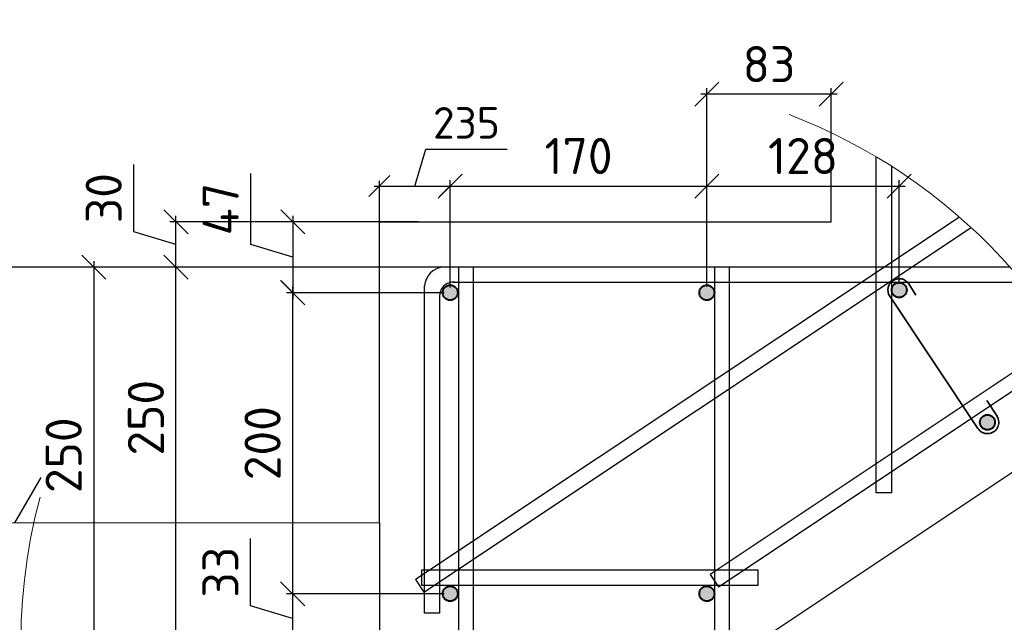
# Model space of a CAD drawing. Header units: millimetres. Extents: x 125896 to 2572636, y -120305 to 130347.
# Tile 117 of 256: x 344950 to 351490, y 94220 to 98224. Entities that reach past the tile are written whole.
import ezdxf

# ---------------------------------------------------------------- set-up
doc = ezdxf.new("R2010")
doc.units = ezdxf.units.MM
doc.linetypes.add('CENTER', pattern=[2, 1.25, -0.25, 0.25, -0.25])
for name, color, linetype, lineweight in [('Арматура', 152, 'Continuous', 40), ('ОСИ', 7, 'CENTER', 15), ('Основная 0.35', 200, 'Continuous', 35), ('Столовая Двери и окна', 7, 'Continuous', 15)]:
    doc.layers.add(name, color=color, linetype=linetype, lineweight=lineweight)
doc.styles.get("Standard").update_dxf_attribs({"font": 'isocpeur.ttf'})
doc.styles.add('ГОСТ', font='isocpeur.ttf')
doc.dimstyles.new('Осевые', dxfattribs={"dimscale": 0.7, "dimtxt": 450, "dimasz": 400, "dimexe": 100, "dimexo": 100, "dimgap": 100, "dimtad": 1, "dimdec": 0, "dimzin": 0, "dimdsep": 46, "dimtxsty": 'Standard', "dimblk": 'OBLIQUE', "dimcen": 9, "dimdle": 100, "dimazin": 0, "dimtm": 1e-09, "dimtfac": 1, "dimtdec": 0, "dimtofl": 0, "dimtmove": 0, "dimatfit": 3, "dimfxl": 1, "dimtolj": 1, "dimtzin": 0, "dimarcsym": 0})

# ---------------------------------------------------------------- blocks, each defined once
blk = doc.blocks.new('_OBLIQUE')
at = {"color": 0, "linetype": 'ByBlock'}
blk.add_line((-0.5, -0.5), (0.5, 0.5), dxfattribs=at)
blk = doc.blocks.new('*D177')
at = {"layer": 'Defpoints', "color": 0, "linetype": 'ByBlock', "lineweight": 20, "ltscale": 13, "transparency": 16777216}
for p in [(345988.5, 96580.3), (347964.4, 96580.3), (347639.4, 94080.3)]:
    blk.add_point(p, dxfattribs=at)
at = {"layer": 'ОСИ', "color": 0, "linetype": 'ByBlock', "lineweight": -2, "ltscale": 13, "transparency": 16777216}
for p, q in [((345988.5, 94040.3), (345988.5, 96620.3)), ((347924.4, 96580.3), (345948.5, 96580.3)), ((347599.4, 94080.3), (345948.5, 94080.3))]:
    blk.add_line(p, q, dxfattribs=at)
at = {"layer": 'ОСИ', "color": 0, "linetype": 'ByBlock', "lineweight": -2, "ltscale": 13, "transparency": 16777216, "xscale": 160, "yscale": 160, "zscale": 160}
for p, rotation in [((345988.5, 96580.3), 90), ((345988.5, 94080.3), 270)]:
    blk.add_blockref('_OBLIQUE', p, dxfattribs=dict(at, rotation=rotation))
at = {"layer": 'ОСИ', "color": 0, "linetype": 'ByBlock', "ltscale": 13, "transparency": 16777216, "insert": (345788.5, 95579.4), "char_height": 240, "attachment_point": 5, "rotation": 90}
blk.add_mtext('\\A1;250', dxfattribs=at)
blk = doc.blocks.new('*D178')
at = {"layer": 'Defpoints', "color": 0, "linetype": 'ByBlock', "lineweight": 20, "ltscale": 13, "transparency": 16777216}
for p in [(345988.5, 96880.3), (347639.4, 96880.3), (347759.5, 96580.3)]:
    blk.add_point(p, dxfattribs=at)
at = {"layer": 'ОСИ', "color": 0, "linetype": 'ByBlock', "lineweight": -2, "ltscale": 13, "transparency": 16777216}
for p, q in [((345708.5, 96814.3), (345708.5, 97262.3)), ((345988.5, 96540.3), (345988.5, 96920.3)), ((347599.4, 96880.3), (345948.5, 96880.3)), ((345988.5, 96730.3), (345708.5, 96814.3)), ((347719.5, 96580.3), (345948.5, 96580.3))]:
    blk.add_line(p, q, dxfattribs=at)
at = {"layer": 'ОСИ', "color": 0, "linetype": 'ByBlock', "lineweight": -2, "ltscale": 13, "transparency": 16777216, "xscale": 160, "yscale": 160, "zscale": 160}
for p, rotation in [((345988.5, 96880.3), 90), ((345988.5, 96580.3), 270)]:
    blk.add_blockref('_OBLIQUE', p, dxfattribs=dict(at, rotation=rotation))
at = {"layer": 'ОСИ', "color": 0, "linetype": 'ByBlock', "ltscale": 13, "transparency": 16777216, "insert": (345508.5, 97038.3), "char_height": 240, "attachment_point": 5, "rotation": 90}
blk.add_mtext('\\A1;30', dxfattribs=at)
blk = doc.blocks.new('*D179')
at = {"layer": 'Defpoints', "color": 0, "linetype": 'ByBlock', "lineweight": 20, "ltscale": 13, "transparency": 16777216}
for p in [(347809.4, 97118.2), (347339.4, 96518.6), (347809.4, 96410.3)]:
    blk.add_point(p, dxfattribs=at)
at = {"layer": 'ОСИ', "color": 0, "linetype": 'ByBlock', "lineweight": -2, "ltscale": 13, "transparency": 16777216}
for p, q in [((347574.4, 97118.2), (347647.9, 97363.2)), ((347647.9, 97363.2), (348186.9, 97363.2)), ((347304.4, 97118.2), (347844.4, 97118.2)), ((347339.4, 96553.6), (347339.4, 97153.2)), ((347809.4, 96445.3), (347809.4, 97153.2))]:
    blk.add_line(p, q, dxfattribs=at)
at = {"layer": 'ОСИ', "color": 0, "linetype": 'ByBlock', "lineweight": -2, "ltscale": 13, "transparency": 16777216, "xscale": 140, "yscale": 140, "zscale": 140, "rotation": 180}
blk.add_blockref('_OBLIQUE', (347339.4, 97118.2), dxfattribs=at)
at = {"layer": 'ОСИ', "color": 0, "linetype": 'ByBlock', "lineweight": -2, "ltscale": 13, "transparency": 16777216, "xscale": 140, "yscale": 140, "zscale": 140}
blk.add_blockref('_OBLIQUE', (347809.4, 97118.2), dxfattribs=at)
at = {"layer": 'ОСИ', "color": 0, "linetype": 'ByBlock', "ltscale": 13, "transparency": 16777216, "insert": (347917.4, 97538.2), "char_height": 210, "attachment_point": 5}
blk.add_mtext('\\A1;235', dxfattribs=at)
blk = doc.blocks.new('*D180')
at = {"layer": 'Defpoints', "color": 0, "linetype": 'ByBlock', "lineweight": 20, "ltscale": 13, "transparency": 16777216}
for p in [(347639.4, 96880.3, 3600), (346765.2, 96410.3), (347809.4, 96410.3, 3600)]:
    blk.add_point(p, dxfattribs=at)
at = {"layer": 'ОСИ', "color": 0, "linetype": 'ByBlock', "lineweight": -2, "ltscale": 13, "transparency": 16777216}
for p, q in [((346485.2, 96729.3), (346485.2, 97201.3)), ((346765.2, 96920.3), (346765.2, 96370.3)), ((347599.4, 96880.3), (346725.2, 96880.3)), ((346765.2, 96645.3), (346485.2, 96729.3)), ((347769.4, 96410.3), (346725.2, 96410.3))]:
    blk.add_line(p, q, dxfattribs=at)
at = {"layer": 'ОСИ', "color": 0, "linetype": 'ByBlock', "lineweight": -2, "ltscale": 13, "transparency": 16777216, "xscale": 160, "yscale": 160, "zscale": 160}
for p, rotation in [((346765.2, 96880.3), 90), ((346765.2, 96410.3), 270)]:
    blk.add_blockref('_OBLIQUE', p, dxfattribs=dict(at, rotation=rotation))
at = {"layer": 'ОСИ', "color": 0, "linetype": 'ByBlock', "ltscale": 13, "transparency": 16777216, "insert": (346285.2, 96965.3), "char_height": 240, "attachment_point": 5, "rotation": 90}
blk.add_mtext('\\A1;47', dxfattribs=at)
blk = doc.blocks.new('*D181')
at = {"layer": 'Defpoints', "color": 0, "linetype": 'ByBlock', "lineweight": 20, "ltscale": 13, "transparency": 16777216}
for p in [(347808.7, 96410.3), (346763.3, 94410.3), (347809.4, 94410.3, 3600)]:
    blk.add_point(p, dxfattribs=at)
at = {"layer": 'ОСИ', "color": 0, "linetype": 'ByBlock', "lineweight": -2, "ltscale": 13, "transparency": 16777216}
for p, q in [((347768.7, 96410.3), (346723.3, 96410.3)), ((346763.3, 96450.3), (346763.3, 94370.3)), ((347769.4, 94410.3), (346723.3, 94410.3))]:
    blk.add_line(p, q, dxfattribs=at)
at = {"layer": 'ОСИ', "color": 0, "linetype": 'ByBlock', "lineweight": -2, "ltscale": 13, "transparency": 16777216, "xscale": 160, "yscale": 160, "zscale": 160}
for p, rotation in [((346763.3, 96410.3), 90), ((346763.3, 94410.3), 270)]:
    blk.add_blockref('_OBLIQUE', p, dxfattribs=dict(at, rotation=rotation))
at = {"layer": 'ОСИ', "color": 0, "linetype": 'ByBlock', "ltscale": 13, "transparency": 16777216, "insert": (346563.3, 95410.3), "char_height": 240, "attachment_point": 5, "rotation": 90}
blk.add_mtext('\\A1;200', dxfattribs=at)
blk = doc.blocks.new('*D182')
at = {"layer": 'Defpoints', "color": 0, "linetype": 'ByBlock', "lineweight": 20, "ltscale": 13, "transparency": 16777216}
for p in [(347808.7, 94410.3), (346763.3, 94080.3), (347808.7, 94080.3)]:
    blk.add_point(p, dxfattribs=at)
at = {"layer": 'ОСИ', "color": 0, "linetype": 'ByBlock', "lineweight": -2, "ltscale": 13, "transparency": 16777216}
for p, q in [((346483.3, 94329.3), (346483.3, 94777.3)), ((346763.3, 94450.3), (346763.3, 94040.3)), ((347768.7, 94410.3), (346723.3, 94410.3)), ((346763.3, 94245.3), (346483.3, 94329.3)), ((347768.7, 94080.3), (346723.3, 94080.3))]:
    blk.add_line(p, q, dxfattribs=at)
at = {"layer": 'ОСИ', "color": 0, "linetype": 'ByBlock', "lineweight": -2, "ltscale": 13, "transparency": 16777216, "xscale": 160, "yscale": 160, "zscale": 160}
for p, rotation in [((346763.3, 94410.3), 90), ((346763.3, 94080.3), 270)]:
    blk.add_blockref('_OBLIQUE', p, dxfattribs=dict(at, rotation=rotation))
at = {"layer": 'ОСИ', "color": 0, "linetype": 'ByBlock', "ltscale": 13, "transparency": 16777216, "insert": (346283.3, 94553.3), "char_height": 240, "attachment_point": 5, "rotation": 90}
blk.add_mtext('\\A1;33', dxfattribs=at)
blk = doc.blocks.new('*D186')
at = {"layer": 'Defpoints', "color": 0, "linetype": 'ByBlock', "lineweight": 20, "ltscale": 13, "transparency": 16777216}
for p in [(347964.4, 96580.3, 3600), (344667.4, 92080.3), (347964.4, 92080.3, 3600)]:
    blk.add_point(p, dxfattribs=at)
at = {"layer": 'ОСИ', "color": 0, "linetype": 'ByBlock', "lineweight": -2, "ltscale": 13, "transparency": 16777216}
for p, q in [((344667.4, 96620.3), (344667.4, 92040.3)), ((347924.4, 96580.3), (344627.4, 96580.3)), ((347924.4, 92080.3), (344627.4, 92080.3))]:
    blk.add_line(p, q, dxfattribs=at)
at = {"layer": 'ОСИ', "color": 0, "linetype": 'ByBlock', "lineweight": -2, "ltscale": 13, "transparency": 16777216, "xscale": 160, "yscale": 160, "zscale": 160}
for p, rotation in [((344667.4, 96580.3), 90), ((344667.4, 92080.3), 270)]:
    blk.add_blockref('_OBLIQUE', p, dxfattribs=dict(at, rotation=rotation))
at = {"layer": 'ОСИ', "color": 0, "linetype": 'ByBlock', "ltscale": 13, "transparency": 16777216, "insert": (344467.4, 94330.3), "char_height": 240, "attachment_point": 5, "rotation": 90}
blk.add_mtext('\\A1;450', dxfattribs=at)
blk = doc.blocks.new('*D187')
at = {"layer": 'Defpoints', "color": 0, "linetype": 'ByBlock', "lineweight": 20, "ltscale": 13, "transparency": 16777216}
for p in [(347964.4, 96580.3, 3600), (345442.4, 94080.3), (347964.4, 94080.3)]:
    blk.add_point(p, dxfattribs=at)
at = {"layer": 'ОСИ', "color": 0, "linetype": 'ByBlock', "lineweight": -2, "ltscale": 13, "transparency": 16777216}
for p, q in [((345442.4, 96620.3), (345442.4, 94040.3)), ((347924.4, 96580.3), (345402.4, 96580.3)), ((347924.4, 94080.3), (345402.4, 94080.3))]:
    blk.add_line(p, q, dxfattribs=at)
at = {"layer": 'ОСИ', "color": 0, "linetype": 'ByBlock', "lineweight": -2, "ltscale": 13, "transparency": 16777216, "xscale": 160, "yscale": 160, "zscale": 160}
for p, rotation in [((345442.4, 96580.3), 90), ((345442.4, 94080.3), 270)]:
    blk.add_blockref('_OBLIQUE', p, dxfattribs=dict(at, rotation=rotation))
at = {"layer": 'ОСИ', "color": 0, "linetype": 'ByBlock', "ltscale": 13, "transparency": 16777216, "insert": (345242.4, 95330.3), "char_height": 240, "attachment_point": 5, "rotation": 90}
blk.add_mtext('\\A1;250', dxfattribs=at)
blk = doc.blocks.new('*D189')
at = {"layer": 'Defpoints', "color": 0, "linetype": 'ByBlock', "lineweight": 20, "ltscale": 13, "transparency": 16777216}
for p in [(349514.4, 97118.2), (347809.4, 96410.3, 3600), (349514.4, 96410.3, 3600)]:
    blk.add_point(p, dxfattribs=at)
at = {"layer": 'ОСИ', "color": 0, "linetype": 'ByBlock', "lineweight": -2, "ltscale": 13, "transparency": 16777216}
for p, q in [((347769.4, 97118.2), (349554.4, 97118.2)), ((347809.4, 96450.3), (347809.4, 97158.2)), ((349514.4, 96450.3), (349514.4, 97158.2))]:
    blk.add_line(p, q, dxfattribs=at)
at = {"layer": 'ОСИ', "color": 0, "linetype": 'ByBlock', "lineweight": -2, "ltscale": 13, "transparency": 16777216, "xscale": 160, "yscale": 160, "zscale": 160, "rotation": 180}
blk.add_blockref('_OBLIQUE', (347809.4, 97118.2), dxfattribs=at)
at = {"layer": 'ОСИ', "color": 0, "linetype": 'ByBlock', "lineweight": -2, "ltscale": 13, "transparency": 16777216, "xscale": 160, "yscale": 160, "zscale": 160}
blk.add_blockref('_OBLIQUE', (349514.4, 97118.2), dxfattribs=at)
at = {"layer": 'ОСИ', "color": 0, "linetype": 'ByBlock', "ltscale": 13, "transparency": 16777216, "insert": (348661.9, 97318.2), "char_height": 240, "attachment_point": 5}
blk.add_mtext('\\A1;170', dxfattribs=at)
blk = doc.blocks.new('*D190')
at = {"layer": 'Defpoints', "color": 0, "linetype": 'ByBlock', "lineweight": 20, "ltscale": 13, "transparency": 16777216}
for p in [(350791.7, 97118.2), (349514.4, 96410.3, 3600), (350791.7, 96428, 3600)]:
    blk.add_point(p, dxfattribs=at)
at = {"layer": 'ОСИ', "color": 0, "linetype": 'ByBlock', "lineweight": -2, "ltscale": 13, "transparency": 16777216}
for p, q in [((349474.4, 97118.2), (350831.7, 97118.2)), ((349514.4, 96450.3), (349514.4, 97158.2)), ((350791.7, 96468), (350791.7, 97158.2))]:
    blk.add_line(p, q, dxfattribs=at)
at = {"layer": 'ОСИ', "color": 0, "linetype": 'ByBlock', "lineweight": -2, "ltscale": 13, "transparency": 16777216, "xscale": 160, "yscale": 160, "zscale": 160, "rotation": 180}
blk.add_blockref('_OBLIQUE', (349514.4, 97118.2), dxfattribs=at)
at = {"layer": 'ОСИ', "color": 0, "linetype": 'ByBlock', "lineweight": -2, "ltscale": 13, "transparency": 16777216, "xscale": 160, "yscale": 160, "zscale": 160}
blk.add_blockref('_OBLIQUE', (350791.7, 97118.2), dxfattribs=at)
at = {"layer": 'ОСИ', "color": 0, "linetype": 'ByBlock', "ltscale": 13, "transparency": 16777216, "insert": (350153, 97318.2), "char_height": 240, "attachment_point": 5}
blk.add_mtext('\\A1;128', dxfattribs=at)
blk = doc.blocks.new('*D191')
at = {"layer": 'Defpoints', "color": 0, "linetype": 'ByBlock', "lineweight": 20, "ltscale": 13, "transparency": 16777216}
for p in [(349514.4, 97728.8), (349514.4, 96880.3), (350339.4, 96880.3, 3600)]:
    blk.add_point(p, dxfattribs=at)
at = {"layer": 'ОСИ', "color": 0, "linetype": 'ByBlock', "lineweight": -2, "ltscale": 13, "transparency": 16777216}
for p, q in [((349514.4, 96920.3), (349514.4, 97768.8)), ((350339.4, 96920.3), (350339.4, 97768.8)), ((350379.4, 97728.8), (349474.4, 97728.8))]:
    blk.add_line(p, q, dxfattribs=at)
at = {"layer": 'ОСИ', "color": 0, "linetype": 'ByBlock', "lineweight": -2, "ltscale": 13, "transparency": 16777216, "xscale": 160, "yscale": 160, "zscale": 160, "rotation": 180}
blk.add_blockref('_OBLIQUE', (349514.4, 97728.8), dxfattribs=at)
at = {"layer": 'ОСИ', "color": 0, "linetype": 'ByBlock', "lineweight": -2, "ltscale": 13, "transparency": 16777216, "xscale": 160, "yscale": 160, "zscale": 160}
blk.add_blockref('_OBLIQUE', (350339.4, 97728.8), dxfattribs=at)
at = {"layer": 'ОСИ', "color": 0, "linetype": 'ByBlock', "ltscale": 13, "transparency": 16777216, "insert": (349926.9, 97928.8), "char_height": 240, "attachment_point": 5}
blk.add_mtext('\\A1;83', dxfattribs=at)

msp = doc.modelspace()

# ---------------------------------------------------------------- hatches: boundary and pattern name
at = {"layer": 'Арматура'}
h = msp.add_hatch(color=256, dxfattribs=at)
edge = h.paths.add_edge_path()
edge.add_arc((347809.4, 96410.3), 50, 0, 360)
h = msp.add_hatch(color=256, dxfattribs=at)
edge = h.paths.add_edge_path()
edge.add_arc((349514.4, 96410.3), 50, 0, 360)
h = msp.add_hatch(color=256, dxfattribs=at)
edge = h.paths.add_edge_path()
edge.add_arc((350791.7, 96428), 50, 0, 360)
h = msp.add_hatch(color=256, dxfattribs=at)
edge = h.paths.add_edge_path()
edge.add_arc((351377.8, 95548.7), 50, 0, 360)
h = msp.add_hatch(color=256, dxfattribs=at)
edge = h.paths.add_edge_path()
edge.add_arc((347809.4, 94410.3), 50, 0, 360)
h = msp.add_hatch(color=256, dxfattribs=at)
edge = h.paths.add_edge_path()
edge.add_arc((349514.4, 94410.3), 50, 0, 360)

# ---------------------------------------------------------------- linework, layer by layer
for centre in [(347809.4, 96410.3, 3600), (349514.4, 96410.3, 3600), (350791.7, 96428, 3600), (351377.8, 95548.7, 3791.8), (347809.4, 94410.3, 3600), (349514.4, 94410.3, 3600)]:
    msp.add_circle(centre, 50, dxfattribs=at)
at = {"layer": 'Основная 0.35'}
for p, q in [((350855, 96468.2, 3600), (350902.6, 96393.2, 3600)), ((351314.5, 95508.5, 3791.8), (350728.4, 96387.8, 3600)), ((351441.2, 95588.9, 3791.8), (351374.5, 95693.8, 3791.8))]:
    msp.add_line(p, q, dxfattribs=at)
for centre, start, end in [((350791.7, 96428, 3600), 32.40892, 212.40892), ((351377.8, 95548.7, 3791.8), 212.40892, 32.40892)]:
    msp.add_arc(centre, 75, start, end, dxfattribs=at)
at = {"layer": 'Столовая Двери и окна', "color": 18, "lineweight": 30, "true_color": 0x000000}
for p, q in [((352149.1, 95620.1, 1771.1), (349839.4, 94080.3, 1800)), ((347339.4, 94880.3, 7200), (347339.4, 94080.3, 3600))]:
    msp.add_line(p, q, dxfattribs=at)
at = {"layer": 'Столовая Двери и окна', "color": 18, "lineweight": 25, "true_color": 0x000000}
msp.add_line((344918.2, 94880.3, -197.5), (345093.7, 95182, -197.5), dxfattribs=at)
at = {"layer": 'Столовая Двери и окна', "color": 18, "lineweight": 20, "true_color": 0x000000}
msp.add_line((347339.4, 94880.3, 3600), (344814.6, 94880.3), dxfattribs=at)
at = {"layer": 'Столовая Двери и окна', "color": 146, "lineweight": 30, "true_color": 0x105689}
msp.add_line((347619.2, 94567.6, 3600), (347619.2, 94467.6, 3600), dxfattribs=at)
at = {"layer": 'Столовая Двери и окна', "color": 18, "lineweight": 30, "true_color": 0x000000, "elevation": 3600}
msp.add_lwpolyline([(347339.4, 94880.3), (347339.4, 96880.3), (350339.4, 96880.3), (350339.4, 97473.4)], dxfattribs=at)
at = {"layer": 'Столовая Двери и окна', "color": 146, "lineweight": 30, "true_color": 0x105689}
for points, elevation in [([(350739.4, 97251.4), (350739.4, 95080.3), (350639.4, 95080.3), (350639.4, 97313)], 3600), ([(351191.7, 96912.9), (347579.4, 94504.7), (347634.8, 94421.5), (351268.5, 96843.9)], 1608.2), ([(351527.4, 96580.3), (347759.5, 96580.3), (347759.5, 96580.3), (347759.5, 96580.3)], 3600), ([(347739.4, 96396.4), (347739.4, 94280.3), (347639.4, 94280.3), (347639.4, 96455.6)], 3600), ([(347828.3, 96480.3), (351613.3, 96480.3)], 3600), ([(351886.8, 96106.3), (349535.6, 94538.8), (349591.1, 94455.6), (351939.3, 96021.1)], 1800), ([(347619.2, 94467.6), (349855.1, 94467.6), (349855.1, 94567.6), (347619.2, 94567.6), (347619.2, 94567.6), (347619.2, 94567.6)], 3600)]:
    msp.add_lwpolyline(points, dxfattribs=dict(at, elevation=elevation))
at = {"layer": 'Столовая Двери и окна', "color": 5, "lineweight": 30, "elevation": 3600}
for points in [[(347964.4, 96580.3), (347864.4, 96580.3), (347864.4, 92080.3), (347964.4, 92080.3)], [(349664.4, 96580.3), (349564.4, 96580.3), (349564.4, 92080.3), (349664.4, 92080.3)]]:
    msp.add_lwpolyline(points, close=True, dxfattribs=at)
at = {"layer": 'Столовая Двери и окна', "color": 18, "lineweight": 20, "true_color": 0x000000}
for start, end in [(16.79413, 69.09066), (165.03656, 5.67826)]:
    msp.add_arc((348718.4, 94080.3), 3760.4, start, end, dxfattribs=at)
at = {"layer": 'Столовая Двери и окна', "color": 146, "lineweight": 30, "true_color": 0x105689}
for centre, radius, start, end in [((347776.4, 96443.8, 3600), 137.5, 97.03929, 175.07833), ((347831.6, 96387.9, 3600), 92.6, 86.19482, 184.74031)]:
    msp.add_arc(centre, radius, start, end, dxfattribs=at)

# ---------------------------------------------------------------- texts
at = {"insert": (226281.3, 113282.4), "char_height": 250, "attachment_point": 1, "style": 'ГОСТ'}
msp.add_mtext_dynamic_manual_height_columns('\\A1;\\pi9384.38;{\\H1.5152x;\\P\\pi1250;Общие указания\\P\\pi250;}1.^IРабочая документация разработана в соответствии с заданием на проектирование, требованиями действующих технических регламентов, стандартов, сводов правил и других документов, содержащих установленные требования.\\P2.^IРабочая документация выполнена в соответствии со следующими нормативными и техническими документами:\\P-^IСП 20.13330.2016 "Нагрузки и Воздействия";\\P-^IСП 63.13330.2012 "Бетонные и железобетонные конструкции. Основные положения";\\P-^IСП 22.13330.2016 "Основания зданий и сооружений";\\P-^IСП 45.13330.2012 "Земляные сооружения, основания и фундаменты".\\P3.   За относительную отметку 0,000 принята отметка чистого пола первого этажа.\\P4.^IПеречень видов работ, для которых необходимо составлять акты освидетельствования скрытых работ:\\P-^Iармирование конструкций;\\P-^Iосвидетельствование опалубки перед бетонированием;\\P-^Iвыполнение сварочных работ;\\P-^Iотбор контрольных проб бетона;\\P-^Iсоответствие законченных железобетонных конструкций проекту с отображением качества работ;\\P-^Iустройство монолитных конструкций, выполняемых в зимнее время;  \\P\\pi0;  -    устройство гидроизоляции;\\P\\pi250;-^Iуплотнение грунтов и обратную засыпку.\\PЗапрещается выполнение последующих работ при отсутствии актов освидетельствования предшествующих скрытых работ во всех случаях.\\P\\pi0;        5. Проект рассчитан на производство работ в период положительных температур. В случае выполнения работ при отрицательных температурах необходимо выполнять требования СНиП часть 3 по производству работ и ППР.\\P        6. При минимальной температуре воздуха до минус 15°С допускается: выдерживание бетона в конструкции методом термоса, при предварительном разогреве бетонной смеси, форсированный электроразогрев бетона в конструкции с повторным уплотнением.\\P\\pi250;При минимальной температуре воздуха до минус 25°С допускается: обогрев бетона в греющей опалубке с помощью низкотемпературных электронагревателей, электродный сквозной прогрев бетона, электрообогрев с помощью греющего провода.\\P\\pi0;7. При отрицательной температуре воздуха уплотнение грунта обратной засыпки в траншеях должно \\Pосуществляться до достижения коэффициента уплотнения 0,98. \\PВремя уплотнения грунта в зависимости от температуры воздуха: \\P\\pi250;-^Iпри t{\\H0.7x;\\So^ ;}-5, 90-120 минут; при t{\\H0.7x;\\So^ ;\\H1.42857x;-10, 60-90 минут; }при t{\\H0.7x;\\So^ ;\\H1.42857x;-20, 40-60 минут; }при t{\\H0.7x;\\So^ ;\\H1.42857x;-30, 20-30 минут;\\P\\pi0;Работы по выполнению насыпей и обратных засыпок при отрицательных температурах должны производить с учетом следующих требований:\\P\\pi250;-^Iподготовку поверхности (основания) насыпи и обратных засыпок следует выполнять с полным удалением снега, льда, промерзшего слоя слабого и пучинистого грунта на всю его глубину;\\P-^Iотсыпку в насыпь и обратные засыпки грунтов необходимо производить при их природной влажности и в талом состоянии с содержанием комьев мерзлого грунта, не превышающим требований, приведенных в приложении М СП 45.13330.2017. Свод правил. Земляные сооружения, основания и фундаменты., и, как правило, на не промерзшие ранее отсыпанные и уплотненные слои. В отдельных случаях при согласовании с автором проекта допускается грунты отсыпать на непучинистые грунты, промерзшие на глубину не более 15 см;\\P-^Iпри пониженной влажности отсыпанных грунтов для их уплотнения следует применять более тяжелое грунтоуплотняющее оборудование; \\P-^Iработы по отсыпке и уплотнению каждого слоя должны выполнять в течение одной рабочей смены; - при выполнении насыпей из глинистых грунтов при обильном снеговыпадении все работы должны быть прекращены; - перерывы в работах по выполнению насыпей и обратных засыпок допускаются только при условиях, что за время перерыва глубина промерзания ранее уплотненных пучинистых грунтов не превысит 15 см или на время перерыва ранее уплотненные грунты утепляются специальными средствами (например, маловлажным рыхлым грунтом, который в последующем удаляется); - все работы по отсыпке грунтов и их уплотнению выполняют с повышенной интенсивностью.}', width=20474.372, gutter_width=5800, heights=[24436.9], dxfattribs=at)

# ---------------------------------------------------------------- dimensions: what is measured, and where the dimension line sits
at = {"layer": 'ОСИ', "linetype": 'ByBlock', "ltscale": 13}
for base, p1, p2, override, picture, middle in [((349514.3524371, 97728.8107209), (350339.3524371, 96880.2898901, 3599.99997), (349514.3524371, 96880.2898901), {"dimscale": 0.8, "dimtxt": 300, "dimasz": 200, "dimexe": 50, "dimexo": 50, "dimlfac": 0.1, "dimdle": 50, "dimtmove": 1}, '*D191', (349926.8524371, 97928.8107209)), ((347809.4, 97118.2, 3600), (347339.4, 96518.6, 3600), (347809.4, 96410.3, 3600), {"dimtxt": 300, "dimasz": 200, "dimexe": 50, "dimexo": 50, "dimlfac": 0.5, "dimdle": 50, "dimtmove": 1}, '*D179', (347717.9, 97538.2, 3600)), ((349514.3524371, 97118.1814948), (347809.3524371, 96410.2898901, 3599.99997), (349514.3524371, 96410.2898901, 3599.99997), {"dimscale": 0.8, "dimtxt": 300, "dimasz": 200, "dimexe": 50, "dimexo": 50, "dimlfac": 0.1, "dimdle": 50, "dimtmove": 1}, '*D189', (348661.8524371, 97318.1814948)), ((350791.7, 97118.2), (349514.4, 96410.3, 3600), (350791.7, 96428, 3600), {"dimscale": 0.8, "dimtxt": 300, "dimasz": 200, "dimexe": 50, "dimexo": 50, "dimlfac": 0.1, "dimdle": 50, "dimtmove": 1}, '*D190', (350153, 97318.2))]:
    dim = msp.add_linear_dim(base=base, p1=p1, p2=p2, dimstyle='Осевые', override=override, dxfattribs=at)
    dim.commit()
    dim.dimension.update_dxf_attribs({"geometry": picture, "text_midpoint": middle})
for base, p1, p2, picture, middle in [((345988.5, 96880.3, 3600), (347759.5, 96580.3, 3600), (347639.4, 96880.3, 3600), '*D178', (345508.5, 96894.3, 3600)), ((346765.2, 96410.3), (347639.4, 96880.3, 3600), (347809.4, 96410.3, 3600), '*D180', (346285.2, 96809.3)), ((344667.4, 92080.3), (347964.4, 96580.3, 3600), (347964.4, 92080.3, 3600), '*D186', (344467.4, 94330.3)), ((345442.4, 94080.3), (347964.4, 96580.3, 3600), (347964.4, 94080.3), '*D187', (345242.4, 95330.3)), ((346763.3, 94410.3), (347808.7, 96410.3), (347809.4, 94410.3, 3600), '*D181', (346563.3, 95410.3)), ((346763.3, 94080.3), (347808.7, 94410.3), (347808.7, 94080.3), '*D182', (346283.3, 94409.3))]:
    dim = msp.add_linear_dim(base=base, p1=p1, p2=p2, angle=90, dimstyle='Осевые', override={"dimscale": 0.8, "dimtxt": 300, "dimasz": 200, "dimexe": 50, "dimexo": 50, "dimlfac": 0.1, "dimdle": 50, "dimtmove": 1}, dxfattribs=at)
    dim.commit()
    dim.dimension.update_dxf_attribs({"geometry": picture, "text_midpoint": middle})
dim = msp.add_linear_dim(base=(345988.5, 96580.3, 3600), p1=(347639.4, 94080.3, 3600), p2=(347964.4, 96580.3, 3600), angle=90, dimstyle='Осевые', override={"dimscale": 0.8, "dimtxt": 300, "dimasz": 200, "dimexe": 50, "dimexo": 50, "dimlfac": 0.1, "dimdle": 50, "dimtmove": 1}, dxfattribs=at)
dim.commit()
dim.dimension.update_dxf_attribs({"geometry": '*D177', "text_midpoint": (345988.5, 95579.4, 3600), "dimtype": 160})

doc.saveas('drawing.dxf')
